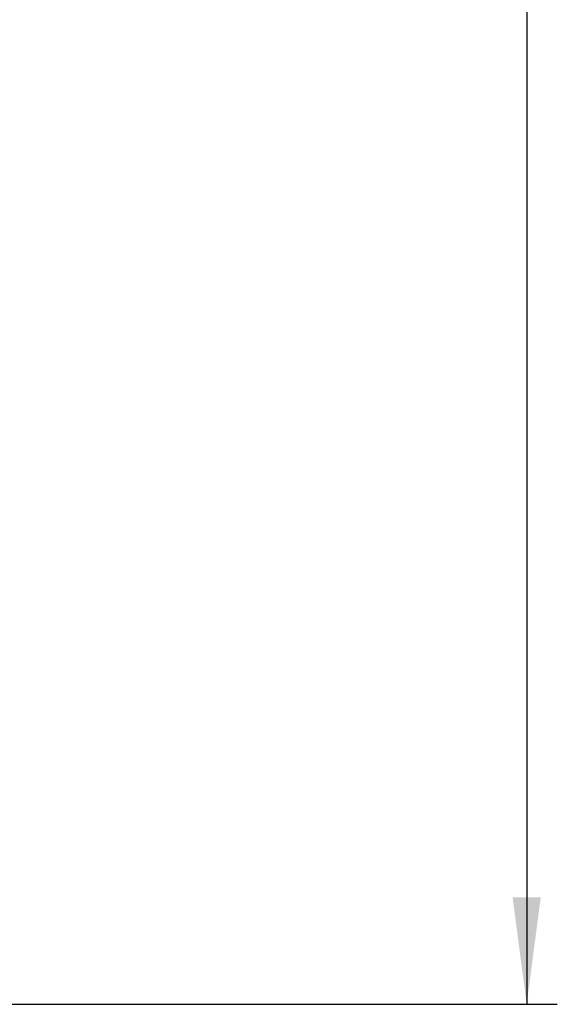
# Model space of a CAD drawing. Header units: millimetres. Extents: x 5 to 418, y 2 to 292.
# Tile 8 of 51: x 115 to 133, y 132 to 164. Entities that reach past the tile are written whole.
import ezdxf

# ---------------------------------------------------------------- set-up
doc = ezdxf.new("R2010")
doc.units = ezdxf.units.MM
doc.layers.add('SLD-0', color=7, linetype='Continuous')
doc.styles.add('SLDTEXTSTYLE0', font='TXT', dxfattribs={"width": 0.605})
doc.dimstyles.new('SLDDIMSTYLE0', dxfattribs={"dimtxt": 3.5, "dimasz": 3.5, "dimexe": 0, "dimexo": 0.0625, "dimgap": 0.875, "dimtad": 1, "dimlfac": 3, "dimrnd": 1e-09, "dimzin": 12, "dimdsep": 46, "dimtxsty": 'SLDTEXTSTYLE0', "dimsah": 1, "dimcen": 0.09, "dimadec": 0, "dimazin": 3, "dimtfac": 1, "dimtofl": 0, "dimtmove": 0, "dimatfit": 3, "dimfxl": 1, "dimfrac": 2, "dimtolj": 1, "dimtzin": 12, "dimarcsym": 0})

# ---------------------------------------------------------------- blocks, each defined once
blk = doc.blocks.new('_D')
at = {"layer": 'SLD-0', "color": 7}
for p, q in [((113.304, 244.968), (132.641, 244.968)), ((131.641, 244.968), (131.641, 131.635)), ((113.304, 131.635), (132.641, 131.635))]:
    blk.add_line(p, q, dxfattribs=at)
for centre, start, end in [((128.955, 186.941), 63.4349, 116.5651), ((128.955, 189.663), 243.4349, 296.5651)]:
    blk.add_arc(centre, 6.006, start, end, dxfattribs=at)
for points in [[(131.641, 244.968), (131.181, 241.468), (132.101, 241.468)], [(131.641, 131.635), (132.101, 135.135), (131.181, 135.135)]]:
    blk.add_solid(points, dxfattribs=at)
at = {"layer": 'SLD-0', "color": 7, "insert": (127.129, 184.291), "char_height": 3.5, "attachment_point": 1, "rotation": 90, "style": 'SLDTEXTSTYLE0'}
blk.add_mtext('340', dxfattribs=at)

msp = doc.modelspace()

# ---------------------------------------------------------------- dimensions: what is measured, and where the dimension line sits
at = {"layer": 'SLD-0', "color": 7}
dim = msp.add_linear_dim(base=(131.6409, 131.635), p1=(113.3036, 244.9684), p2=(113.3036, 131.635), angle=90, text='(<>)', dimstyle='SLDDIMSTYLE0', dxfattribs=at)
dim.commit()
dim.dimension.update_dxf_attribs({"geometry": '_D', "text_midpoint": (131.6409, 188.3017), "dimtype": 160})

doc.saveas('drawing.dxf')
